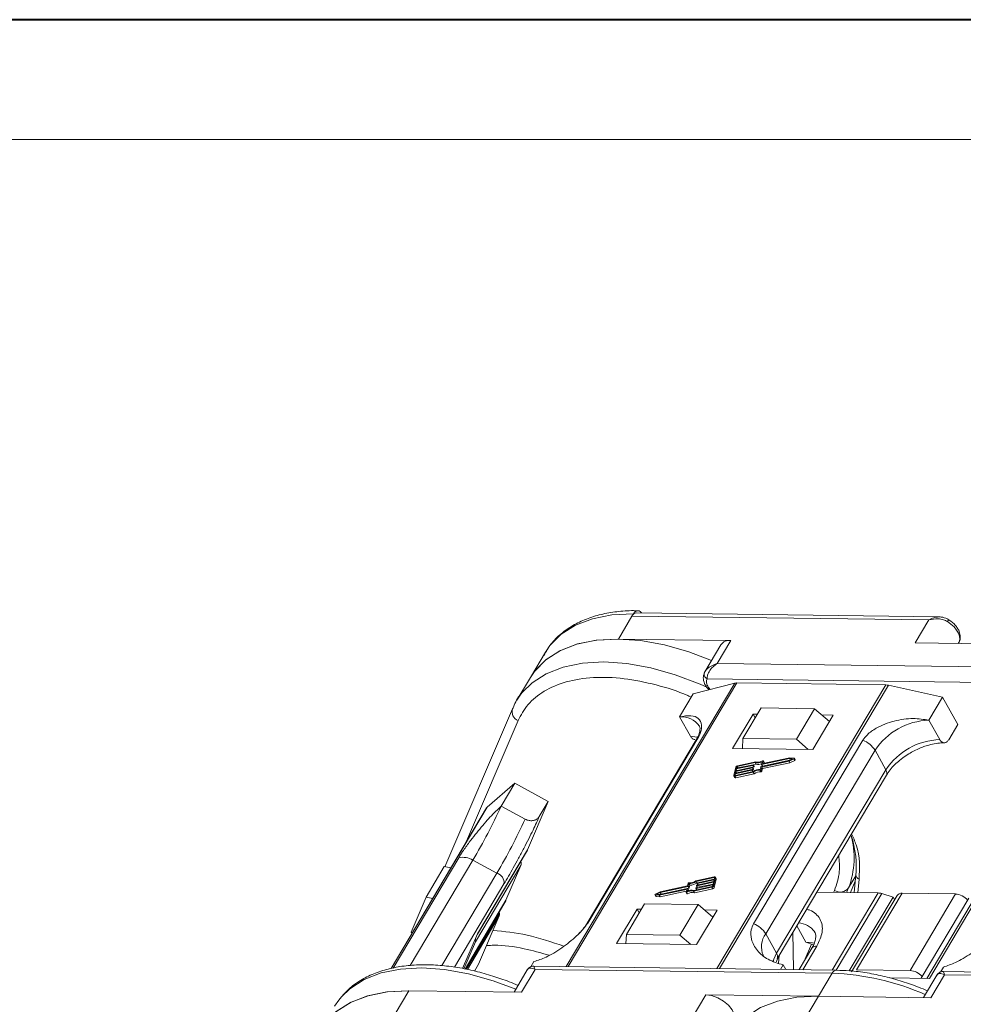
# Model space of a CAD drawing. Header units: millimetres. Extents: x 3144 to 4067, y -174 to 478.
# Tile 26 of 39: x 3503 to 3589, y 388 to 478. Entities that reach past the tile are written whole.
import ezdxf

# ---------------------------------------------------------------- set-up
doc = ezdxf.new("R2010")
doc.units = ezdxf.units.MM

msp = doc.modelspace()

# ---------------------------------------------------------------- linework, layer by layer
at = {"color": 7, "lineweight": 40}
msp.add_line((4066.314, 477.966), (3144.075, 477.966), dxfattribs=at)
at = {"color": 7, "lineweight": 13}
msp.add_line((4055.335, 466.987), (3198.97, 466.987), dxfattribs=at)
at = {"color": 7, "linetype": 'Continuous', "lineweight": 15}
for p, q in [((3557.443, 421.148), (3558.695, 423.253)), ((3558.695, 423.253), (3558.821, 423.463)), ((3558.695, 423.253), (3585.931, 422.893)), ((3586.869, 423.174), (3559.107, 423.54)), ((3585.931, 422.893), (3584.678, 420.789)), ((3567.761, 421.012), (3557.443, 421.148)), ((3566.508, 418.907), (3567.761, 421.012)), ((3566.84, 420.61), (3565.378, 418.152)), ((3584.678, 420.789), (3594.997, 420.652)), ((3588.621, 420.737), (3588.656, 420.796)), ((3550.763, 419.945), (3549.385, 417.63)), ((3593.744, 418.548), (3566.508, 418.907)), ((3549.385, 417.63), (3548.132, 415.525)), ((3565.4, 418.187), (3565.302, 417.939)), ((3593.726, 417.134), (3565.577, 417.505)), ((3568.117, 417.093), (3552.645, 391.098)), ((3552.831, 391.096), (3568.318, 417.115)), ((3564.316, 416.107), (3568.117, 417.093)), ((3581.978, 416.935), (3566.491, 390.915)), ((3566.735, 390.912), (3582.207, 416.907)), ((3568.318, 417.115), (3581.978, 416.935)), ((3582.207, 416.907), (3587.176, 415.805)), ((3563.064, 414.002), (3564.316, 416.107)), ((3587.176, 415.805), (3585.923, 413.701)), ((3587.176, 415.805), (3588.572, 413.312)), ((3547.74, 414.753), (3541.538, 400.257)), ((3547.74, 414.753), (3547.78, 414.832)), ((3570.546, 414.823), (3568.875, 412.017)), ((3575.444, 414.758), (3570.546, 414.823)), ((3573.774, 411.952), (3575.444, 414.758)), ((3575.444, 414.758), (3576.808, 413.593)), ((3563.064, 414.002), (3564.061, 412.221)), ((3569.804, 414.267), (3567.924, 411.11)), ((3570.212, 414.262), (3569.804, 414.267)), ((3569.804, 414.267), (3570.003, 413.911)), ((3575.272, 411.013), (3577.151, 414.17)), ((3577.151, 414.17), (3576.116, 414.184)), ((3548.242, 413.658), (3543.425, 402.399)), ((3586.92, 411.919), (3585.923, 413.701)), ((3587.737, 411.909), (3588.572, 413.312)), ((3554.724, 395.227), (3564.746, 412.065)), ((3568.875, 412.017), (3568.82, 411.098)), ((3573.774, 411.952), (3568.875, 412.017)), ((3574.866, 411.018), (3573.774, 411.952)), ((3564.595, 411.904), (3554.572, 395.065)), ((3567.924, 411.11), (3575.272, 411.013)), ((3579.869, 411.866), (3569.846, 395.028)), ((3573.141, 410.187), (3570.587, 409.638)), ((3573.174, 410.255), (3570.687, 409.72)), ((3570.965, 394.099), (3580.987, 410.937)), ((3573.096, 409.997), (3573.418, 410.157)), ((3573.098, 409.938), (3573.536, 410.154)), ((3573.418, 410.157), (3573.141, 410.187)), ((3573.215, 410.056), (3573.141, 410.187)), ((3573.55, 410.213), (3573.174, 410.255)), ((3573.536, 410.154), (3573.616, 410.012)), ((3573.647, 410.061), (3573.567, 410.203)), ((3581.984, 409.156), (3580.987, 410.937)), ((3568.209, 409.398), (3568.027, 408.637)), ((3569.732, 409.334), (3568.195, 409.004)), ((3568.21, 409.067), (3569.747, 409.398)), ((3568.248, 409.226), (3568.21, 409.067)), ((3569.785, 409.556), (3568.248, 409.226)), ((3568.323, 409.092), (3568.248, 409.226)), ((3568.263, 409.289), (3569.8, 409.62)), ((3568.294, 409.416), (3568.263, 409.289)), ((3568.354, 409.309), (3568.294, 409.416)), ((3569.999, 409.813), (3568.344, 409.457)), ((3568.344, 409.457), (3568.419, 409.323)), ((3570.041, 409.882), (3568.359, 409.52)), ((3569.812, 409.192), (3569.732, 409.334)), ((3569.765, 409.387), (3569.757, 409.355)), ((3569.837, 409.212), (3569.757, 409.355)), ((3569.844, 409.251), (3569.764, 409.393)), ((3569.765, 409.392), (3569.865, 409.414)), ((3569.844, 409.244), (3569.765, 409.387)), ((3569.865, 409.414), (3569.785, 409.556)), ((3569.818, 409.608), (3569.81, 409.577)), ((3569.89, 409.434), (3569.81, 409.577)), ((3569.897, 409.473), (3569.817, 409.615)), ((3569.818, 409.614), (3570.079, 409.67)), ((3569.898, 409.466), (3569.818, 409.608)), ((3569.837, 409.212), (3569.844, 409.244)), ((3569.89, 409.434), (3569.898, 409.466)), ((3570.079, 409.67), (3569.999, 409.813)), ((3570.457, 409.183), (3570.516, 409.428)), ((3570.531, 409.154), (3570.59, 409.399)), ((3570.541, 409.448), (3573.096, 409.997)), ((3570.569, 409.65), (3570.628, 409.895)), ((3570.57, 409.643), (3570.65, 409.5)), ((3570.667, 409.496), (3570.587, 409.638)), ((3570.59, 409.399), (3573.098, 409.938)), ((3570.669, 409.256), (3570.59, 409.399)), ((3570.611, 409.011), (3570.669, 409.256)), ((3570.667, 409.496), (3573.17, 410.034)), ((3570.724, 409.96), (3570.669, 409.731)), ((3570.669, 409.256), (3573.178, 409.795)), ((3570.676, 409.72), (3570.669, 409.731)), ((3570.803, 409.832), (3570.723, 409.974)), ((3570.724, 409.96), (3570.804, 409.818)), ((3570.786, 409.741), (3570.804, 409.818)), ((3573.178, 409.795), (3573.098, 409.938)), ((3573.178, 409.795), (3573.616, 410.012)), ((3568.031, 408.596), (3568.111, 408.453)), ((3568.142, 408.782), (3568.111, 408.656)), ((3568.111, 408.656), (3568.124, 408.633)), ((3568.131, 408.57), (3569.813, 408.931)), ((3568.211, 408.427), (3568.131, 408.57)), ((3569.679, 409.113), (3568.142, 408.782)), ((3568.217, 408.648), (3568.142, 408.782)), ((3568.146, 408.633), (3569.801, 408.989)), ((3568.157, 408.846), (3569.694, 409.176)), ((3568.195, 409.004), (3568.157, 408.846)), ((3568.27, 408.87), (3568.195, 409.004)), ((3568.211, 408.427), (3569.892, 408.789)), ((3569.754, 408.979), (3569.679, 409.113)), ((3569.711, 409.165), (3569.704, 409.133)), ((3569.784, 408.991), (3569.704, 409.133)), ((3569.711, 409.17), (3569.812, 409.192)), ((3569.79, 409.029), (3569.711, 409.172)), ((3569.791, 409.022), (3569.711, 409.165)), ((3569.784, 408.991), (3569.791, 409.022)), ((3569.892, 408.789), (3569.813, 408.931)), ((3570.463, 409.112), (3570.543, 408.969)), ((3570.611, 409.011), (3570.531, 409.154)), ((3581.984, 409.156), (3571.962, 392.318)), ((3572.005, 391.817), (3582.027, 408.655)), ((3545.429, 405.732), (3547.945, 407.909)), ((3547.945, 407.909), (3546.692, 405.804)), ((3547.945, 407.909), (3551.023, 406.257)), ((3545.359, 405.648), (3536.599, 390.93)), ((3536.622, 390.935), (3545.429, 405.732)), ((3548.89, 404.624), (3546.692, 405.804)), ((3551.023, 406.257), (3549.125, 401.821)), ((3550.187, 404.854), (3551.023, 406.257)), ((3542.802, 401.077), (3536.782, 390.963)), ((3544.523, 394.083), (3549.105, 401.782)), ((3549.125, 401.821), (3544.531, 394.104)), ((3538.354, 391.195), (3544.108, 400.862)), ((3539.809, 397.462), (3541.479, 400.268)), ((3541.479, 400.268), (3542.09, 400.156)), ((3546.306, 399.682), (3544.108, 400.862)), ((3544.334, 393.368), (3548.51, 400.384)), ((3548.51, 400.384), (3547.139, 397.18)), ((3546.306, 399.682), (3541.251, 391.189)), ((3566.243, 399.324), (3564.561, 398.962)), ((3566.228, 399.26), (3564.573, 398.905)), ((3566.256, 399.21), (3566.228, 399.26)), ((3566.423, 399.155), (3566.343, 399.297)), ((3578.561, 398.317), (3579.226, 399.435)), ((3579.234, 399.512), (3579.066, 397.878)), ((3542.415, 391.044), (3546.957, 398.676)), ((3563.784, 398.495), (3561.276, 397.956)), ((3563.833, 398.445), (3561.278, 397.896)), ((3563.843, 398.74), (3563.784, 398.495)), ((3563.913, 398.303), (3563.833, 398.445)), ((3563.917, 398.71), (3563.858, 398.465)), ((3563.938, 398.323), (3563.858, 398.465)), ((3563.996, 398.568), (3563.917, 398.71)), ((3563.938, 398.323), (3563.996, 398.568)), ((3564.333, 398.012), (3566.015, 398.373)), ((3564.375, 398.081), (3566.03, 398.437)), ((3564.652, 398.762), (3564.573, 398.905)), ((3566.111, 398.604), (3564.574, 398.274)), ((3564.589, 398.337), (3566.126, 398.668)), ((3564.609, 398.507), (3564.617, 398.539)), ((3564.61, 398.5), (3564.689, 398.359)), ((3566.164, 398.826), (3564.627, 398.496)), ((3564.702, 398.361), (3564.627, 398.496)), ((3564.642, 398.559), (3566.179, 398.889)), ((3564.652, 398.762), (3564.673, 398.766)), ((3564.663, 398.729), (3564.67, 398.76)), ((3564.663, 398.722), (3564.742, 398.58)), ((3566.217, 399.048), (3564.68, 398.717)), ((3564.755, 398.583), (3564.68, 398.717)), ((3564.695, 398.781), (3566.232, 399.111)), ((3566.015, 398.373), (3566.095, 398.231)), ((3566.08, 398.477), (3566.111, 398.604)), ((3566.126, 398.668), (3566.164, 398.826)), ((3566.165, 398.496), (3566.347, 399.256)), ((3566.245, 398.353), (3566.165, 398.496)), ((3566.179, 398.889), (3566.217, 399.048)), ((3566.232, 399.111), (3566.263, 399.238)), ((3566.245, 398.353), (3566.427, 399.113)), ((3566.347, 399.256), (3566.427, 399.113)), ((3579.173, 398.926), (3578.727, 397.883)), ((3579.522, 399.11), (3579.395, 397.874)), ((3539.809, 397.462), (3538.438, 394.258)), ((3540.42, 397.35), (3539.809, 397.462)), ((3560.807, 397.69), (3560.886, 397.548)), ((3560.824, 397.681), (3561.2, 397.639)), ((3560.904, 397.538), (3560.824, 397.681)), ((3561.276, 397.956), (3560.838, 397.739)), ((3560.904, 397.538), (3561.28, 397.496)), ((3561.278, 397.896), (3560.956, 397.737)), ((3560.956, 397.737), (3561.233, 397.706)), ((3561.2, 397.639), (3563.687, 398.173)), ((3561.28, 397.496), (3561.2, 397.639)), ((3561.233, 397.706), (3563.787, 398.255)), ((3561.358, 397.754), (3561.278, 397.896)), ((3561.28, 397.496), (3563.668, 398.01)), ((3561.284, 397.717), (3561.358, 397.754)), ((3561.358, 397.754), (3563.913, 398.303)), ((3563.65, 397.933), (3563.705, 398.162)), ((3563.651, 397.919), (3563.731, 397.777)), ((3563.701, 398.148), (3563.687, 398.173)), ((3563.783, 397.775), (3563.704, 397.917)), ((3563.805, 398.244), (3563.746, 397.999)), ((3563.884, 398.108), (3563.804, 398.251)), ((3563.884, 398.101), (3563.805, 398.244)), ((3563.872, 398.049), (3563.884, 398.101)), ((3564.413, 397.869), (3564.333, 398.012)), ((3564.413, 397.869), (3566.095, 398.231)), ((3564.556, 398.285), (3564.564, 398.317)), ((3564.557, 398.278), (3564.636, 398.137)), ((3564.649, 398.14), (3564.574, 398.274)), ((3575.639, 397.923), (3581.27, 397.849)), ((3581.27, 397.849), (3577.06, 390.776)), ((3577.185, 397.903), (3577.263, 398.087)), ((3577.422, 390.771), (3581.602, 397.794)), ((3578.377, 397.887), (3578.561, 398.317)), ((3582.647, 397.477), (3578.622, 390.714)), ((3583.008, 397.619), (3578.832, 390.603)), ((3579.292, 390.804), (3583.468, 397.82)), ((3582.647, 397.477), (3581.602, 397.794)), ((3582.781, 397.238), (3582.647, 397.477)), ((3583.468, 397.82), (3588.367, 397.756)), ((3588.367, 397.756), (3584.191, 390.739)), ((3590.29, 397.68), (3585.727, 390.012)), ((3585.971, 390.009), (3590.565, 397.727)), ((3547.139, 397.18), (3543.384, 390.87)), ((3543.387, 390.869), (3547.119, 397.14)), ((3547.119, 397.14), (3547.139, 397.18)), ((3559.855, 396.862), (3558.185, 394.055)), ((3559.855, 396.862), (3564.754, 396.797)), ((3563.084, 393.991), (3564.754, 396.797)), ((3564.754, 396.797), (3566.117, 395.632)), ((3585.202, 390.019), (3589.587, 397.386)), ((3546.546, 395.974), (3543.494, 390.847)), ((3543.598, 390.826), (3546.524, 395.742)), ((3546.524, 395.742), (3544.626, 391.306)), ((3546.546, 395.974), (3546.519, 396.132)), ((3559.155, 396.376), (3557.276, 393.219)), ((3559.563, 396.371), (3559.155, 396.376)), ((3559.155, 396.376), (3559.354, 396.02)), ((3564.623, 393.122), (3566.503, 396.279)), ((3566.503, 396.279), (3565.342, 396.294)), ((3573.798, 394.829), (3574.631, 393.34)), ((3538.438, 394.258), (3538.526, 394.169)), ((3544.531, 394.104), (3543.167, 390.914)), ((3558.134, 393.208), (3558.185, 394.055)), ((3558.185, 394.055), (3563.084, 393.991)), ((3564.092, 393.129), (3563.084, 393.991)), ((3570.965, 394.099), (3571.962, 392.318)), ((3572.196, 392.121), (3573.449, 394.225)), ((3573.441, 394.23), (3573.449, 394.225)), ((3573.449, 394.225), (3573.507, 390.823)), ((3543.275, 390.892), (3544.334, 393.368)), ((3557.276, 393.219), (3564.623, 393.122)), ((3574.36, 390.812), (3575.647, 392.973)), ((3574.487, 391.598), (3575.153, 393.153)), ((3574.631, 393.34), (3575.339, 393.087)), ((3572.143, 391.406), (3572.196, 392.121)), ((3572.196, 392.121), (3572.188, 392.125)), ((3575.186, 392.772), (3574.022, 390.816)), ((3544.626, 391.306), (3544.26, 390.691)), ((3549.42, 391.079), (3549.701, 391.551)), ((3577.453, 390.771), (3549.691, 391.137)), ((3572.316, 390.839), (3572.56, 391.249)), ((3572.56, 391.249), (3572.793, 390.832)), ((3549.094, 390.793), (3547.876, 388.747)), ((3548.552, 388.738), (3549.805, 390.843)), ((3549.805, 390.843), (3577.041, 390.483)), ((3577.041, 390.483), (3575.788, 388.379)), ((3584.191, 390.739), (3579.292, 390.804)), ((3586.648, 390.298), (3585.43, 388.252)), ((3586.107, 388.243), (3587.359, 390.347)), ((3586.974, 390.584), (3587.255, 391.056)), ((3615.007, 390.276), (3587.246, 390.642)), ((3587.359, 390.347), (3614.595, 389.988)), ((3582.33, 390.057), (3585.971, 390.009)), ((3536.981, 386.769), (3538.233, 388.874)), ((3538.233, 388.874), (3548.552, 388.738)), ((3565.469, 388.515), (3564.216, 386.41)), ((3575.788, 388.379), (3565.469, 388.515)), ((3574.535, 386.274), (3575.788, 388.379)), ((3575.788, 388.379), (3586.107, 388.243))]:
    msp.add_line(p, q, dxfattribs=at)
at = {"color": 7, "linetype": 'Continuous', "lineweight": 15, "flags": 128}
for points in [[(3558.821, 423.463), (3556.858, 423.363), (3555.078, 423.011), (3553.516, 422.414), (3552.205, 421.586), (3551.17, 420.541), (3550.763, 419.945)], [(3588.656, 420.796), (3588.707, 420.901), (3588.754, 421.139), (3588.728, 421.404), (3588.628, 421.686), (3588.46, 421.973), (3588.23, 422.255), (3587.947, 422.518), (3587.623, 422.753)], [(3587.718, 422.94), (3587.72, 422.941), (3587.722, 422.939)], [(3565.994, 419.187), (3563.923, 419.971), (3561.666, 420.609), (3559.465, 421.004), (3557.366, 421.149), (3555.41, 421.039), (3553.637, 420.678), (3552.084, 420.072), (3550.782, 419.235), (3549.758, 418.182), (3549.385, 417.63)], [(3557.443, 421.148), (3555.48, 421.048), (3553.7, 420.696), (3552.138, 420.099), (3550.826, 419.27), (3549.791, 418.226), (3549.385, 417.63)], [(3565.619, 416.693), (3564.937, 416.999), (3562.67, 417.867), (3560.413, 418.504), (3558.213, 418.9), (3556.113, 419.044), (3554.157, 418.934), (3552.384, 418.573), (3550.831, 417.967), (3549.529, 417.13), (3548.636, 416.243)], [(3548.636, 416.243), (3548.505, 416.077), (3548.132, 415.525)], [(3564.729, 412.145), (3564.666, 412.159), (3564.061, 412.221)], [(3564.746, 412.065), (3564.659, 411.989), (3564.595, 411.904)], [(3573.55, 410.213), (3573.559, 410.21), (3573.566, 410.205), (3573.569, 410.198), (3573.569, 410.189), (3573.565, 410.18), (3573.558, 410.17), (3573.548, 410.162), (3573.536, 410.154)], [(3569.747, 409.398), (3569.751, 409.398), (3569.755, 409.398), (3569.758, 409.398), (3569.761, 409.396), (3569.763, 409.395), (3569.764, 409.392), (3569.765, 409.39), (3569.765, 409.387)], [(3569.8, 409.62), (3569.804, 409.62), (3569.808, 409.62), (3569.812, 409.619), (3569.814, 409.618), (3569.816, 409.616), (3569.818, 409.614), (3569.818, 409.611), (3569.818, 409.608)], [(3570.587, 409.638), (3570.583, 409.638), (3570.579, 409.638), (3570.576, 409.639), (3570.573, 409.64), (3570.571, 409.642), (3570.57, 409.644), (3570.569, 409.647), (3570.569, 409.65)], [(3570.669, 409.731), (3570.669, 409.728), (3570.67, 409.726), (3570.671, 409.723), (3570.673, 409.721), (3570.676, 409.72), (3570.679, 409.719), (3570.683, 409.719), (3570.687, 409.72)], [(3570.671, 409.976), (3570.681, 409.981), (3570.692, 409.984), (3570.702, 409.984), (3570.711, 409.983), (3570.718, 409.98), (3570.723, 409.975), (3570.725, 409.968), (3570.724, 409.96)], [(3570.804, 409.818), (3570.805, 409.826), (3570.803, 409.832)], [(3573.616, 410.012), (3573.627, 410.019), (3573.637, 410.028), (3573.645, 410.037), (3573.649, 410.047), (3573.649, 410.055), (3573.647, 410.061)], [(3568.131, 408.57), (3568.107, 408.566), (3568.084, 408.567), (3568.064, 408.571), (3568.048, 408.578), (3568.035, 408.589), (3568.028, 408.603), (3568.025, 408.619), (3568.027, 408.637)], [(3568.111, 408.656), (3568.111, 408.65), (3568.112, 408.644), (3568.114, 408.64), (3568.118, 408.636), (3568.124, 408.633), (3568.131, 408.632), (3568.138, 408.632), (3568.146, 408.633)], [(3569.694, 409.176), (3569.698, 409.177), (3569.702, 409.177), (3569.705, 409.176), (3569.708, 409.175), (3569.71, 409.173), (3569.711, 409.171), (3569.712, 409.168), (3569.711, 409.165)], [(3569.781, 408.984), (3569.782, 408.987), (3569.784, 408.991)], [(3549.105, 401.782), (3549.113, 401.797), (3549.125, 401.821)], [(3566.263, 399.238), (3566.263, 399.244), (3566.262, 399.249), (3566.26, 399.254), (3566.256, 399.257), (3566.25, 399.26), (3566.244, 399.261), (3566.236, 399.261), (3566.228, 399.26)], [(3566.243, 399.324), (3566.267, 399.327), (3566.29, 399.327), (3566.31, 399.323), (3566.326, 399.315), (3566.339, 399.304), (3566.347, 399.29), (3566.349, 399.274), (3566.347, 399.256)], [(3564.627, 398.496), (3564.623, 398.495), (3564.619, 398.495), (3564.616, 398.496), (3564.613, 398.497), (3564.611, 398.499), (3564.61, 398.501), (3564.609, 398.504), (3564.609, 398.507)], [(3564.68, 398.717), (3564.676, 398.717), (3564.672, 398.717), (3564.669, 398.717), (3564.666, 398.719), (3564.664, 398.721), (3564.663, 398.723), (3564.662, 398.726), (3564.663, 398.729)], [(3560.824, 397.681), (3560.815, 397.683), (3560.808, 397.688), (3560.805, 397.695), (3560.805, 397.704), (3560.809, 397.714), (3560.817, 397.723), (3560.826, 397.732), (3560.838, 397.739)], [(3563.704, 397.917), (3563.693, 397.913), (3563.682, 397.91), (3563.672, 397.909), (3563.663, 397.91), (3563.656, 397.914), (3563.651, 397.919), (3563.649, 397.925), (3563.65, 397.933)], [(3563.705, 398.162), (3563.705, 398.165), (3563.705, 398.168), (3563.703, 398.17), (3563.701, 398.172), (3563.698, 398.173), (3563.695, 398.174), (3563.691, 398.174), (3563.687, 398.173)], [(3563.731, 397.777), (3563.731, 397.776), (3563.736, 397.771), (3563.743, 397.768), (3563.752, 397.767), (3563.762, 397.767), (3563.773, 397.77), (3563.783, 397.775)], [(3563.787, 398.255), (3563.791, 398.256), (3563.795, 398.256), (3563.798, 398.255), (3563.801, 398.254), (3563.803, 398.252), (3563.805, 398.249), (3563.805, 398.247), (3563.805, 398.244)], [(3564.574, 398.274), (3564.57, 398.273), (3564.566, 398.273), (3564.563, 398.274), (3564.56, 398.275), (3564.558, 398.277), (3564.556, 398.279), (3564.556, 398.282), (3564.556, 398.285)], [(3575.418, 393.234), (3575.236, 393.278), (3574.631, 393.34)], [(3571.962, 392.318), (3571.699, 391.769), (3571.634, 391.563)], [(3572.196, 392.121), (3571.985, 391.65), (3571.934, 391.539)], [(3532.048, 388.316), (3532.826, 389.066), (3534.128, 389.903), (3535.681, 390.509), (3537.453, 390.87), (3539.409, 390.98), (3541.509, 390.835), (3543.709, 390.44), (3545.966, 389.802), (3548.038, 389.018)], [(3530.176, 385.356), (3530.549, 385.908), (3531.573, 386.961), (3532.875, 387.798), (3534.428, 388.404), (3536.2, 388.765), (3538.156, 388.875), (3538.233, 388.874)], [(3530.176, 385.356), (3530.582, 385.952), (3531.617, 386.996), (3532.929, 387.825), (3534.491, 388.422), (3536.271, 388.774), (3538.233, 388.874)], [(3565.469, 388.515), (3566, 388.442), (3566.556, 388.242), (3567.085, 387.934), (3567.538, 387.547), (3567.871, 387.118), (3568.054, 386.686), (3568.07, 386.291), (3567.986, 386.067)], [(3531.429, 387.461), (3531.802, 388.013), (3532.048, 388.316)], [(3567.73, 384.861), (3568.137, 385.457), (3569.172, 386.501), (3570.484, 387.33), (3572.046, 387.927), (3573.826, 388.279), (3575.788, 388.379)]]:
    msp.add_lwpolyline(points, dxfattribs=at)
at = {"color": 7, "linetype": 'Continuous', "lineweight": 15}
for centre, radius, start, end in [((3559.151, 423.039), 0.503, 94.93467, 154.85936), ((3586.731, 423.346), 1.071, 326.35871, 337.63089), ((3567.635, 420.044), 0.975, 82.58695, 144.58616), ((3565.752, 417.913), 0.444, 155.44234, 246.7351), ((3568.301, 416.353), 0.762, 88.71486, 103.94659), ((3581.956, 415.804), 1.132, 77.19266, 88.88778), ((3548.588, 414.479), 0.891, 162.1026, 247.14097), ((3563.234, 411.997), 2.012, 34.97651, 94.86365), ((3586.122, 407.556), 6.148, 91.85146, 146.63211), ((3587.119, 405.775), 6.148, 91.85146, 146.63211), ((3579.034, 409.724), 2.299, 31.86296, 68.72336), ((3568.394, 409.324), 0.199, 100.13345, 158.28269), ((3568.355, 409.391), 0.0664, 100.13345, 158.28269), ((3569.726, 409.367), 0.0332, 280.13345, 338.28269), ((3569.779, 409.589), 0.0332, 280.13345, 338.28269), ((3569.806, 409.225), 0.0332, 280.13345, 338.28269), ((3569.835, 409.247), 0.00928, 343.83362, 27.82236), ((3569.859, 409.446), 0.0332, 280.13345, 338.28269), ((3569.889, 409.468), 0.00928, 343.83362, 27.82236), ((3570.202, 410.708), 0.918, 257.21693, 297.64361), ((3570.243, 410.681), 0.825, 255.81963, 301.24295), ((3570.278, 410.511), 0.864, 256.65483, 290.57082), ((3570.547, 409.416), 0.0332, 100.13345, 158.28269), ((3570.661, 409.51), 0.0147, 219.38216, 291.31431), ((3568.179, 408.509), 0.0882, 219.38216, 291.31431), ((3569.673, 409.145), 0.0332, 280.13345, 338.28269), ((3569.782, 409.025), 0.00928, 343.83362, 27.82236), ((3570.44, 408.038), 1.145, 89.11156, 123.86502), ((3570.384, 408.138), 0.978, 85.32254, 125.72777), ((3570.463, 407.995), 0.978, 85.32254, 125.72777), ((3570.469, 409.178), 0.0666, 265.08198, 338.22439), ((3570.549, 409.036), 0.0666, 265.08198, 338.22439), ((3581.599, 408.871), 0.48, 333.29813, 36.49761), ((3500.752, 426.678), 50.46, 329.22879, 335.56462), ((3545.654, 405.471), 0.344, 130.6838, 149.11278), ((3502.95, 425.498), 50.46, 329.22879, 335.56462), ((3571.287, 401.072), 7.777, 339.2571, 15.77474), ((3543.192, 399.376), 1.745, 58.35179, 102.90151), ((3548.06, 400.546), 0.478, 340.11005, 25.49014), ((3545.991, 398.765), 0.97, 354.76963, 71.05666), ((3579.633, 399.494), 0.4, 177.51122, 253.85873), ((3563.827, 398.478), 0.0332, 280.13345, 338.28269), ((3563.905, 398.715), 0.0666, 85.08198, 158.22439), ((3563.991, 399.756), 0.978, 265.32254, 305.72777), ((3563.934, 399.856), 1.145, 269.11156, 303.86502), ((3564.014, 399.713), 1.145, 269.11156, 303.86502), ((3564.648, 398.526), 0.0332, 100.13345, 158.28269), ((3564.701, 398.748), 0.0332, 100.13345, 158.28269), ((3565.98, 398.569), 0.199, 280.13345, 338.28269), ((3566.019, 398.502), 0.0664, 280.13345, 338.28269), ((3566.374, 399.129), 0.0557, 343.83362, 27.82236), ((3560.904, 397.559), 0.0209, 212.10887, 269.29606), ((3564.131, 397.212), 0.825, 75.81963, 121.24295), ((3564.172, 397.186), 0.918, 77.21693, 117.64361), ((3564.211, 397.07), 0.825, 75.81963, 121.24295), ((3563.876, 398.104), 0.00928, 343.83362, 27.82236), ((3563.907, 398.335), 0.0332, 280.13345, 338.28269), ((3564.595, 398.304), 0.0332, 100.13345, 158.28269), ((3566.06, 398.427), 0.199, 280.13345, 338.28269), ((3577.788, 398.903), 0.97, 237.27277, 322.81793), ((3581.24, 396.64), 1.21, 72.60466, 88.58202), ((3583.412, 397.32), 0.503, 83.62421, 143.5489), ((3588.275, 396.209), 1.549, 39.39998, 86.5962), ((3546.143, 395.895), 0.41, 338.10114, 11.09746), ((3555.019, 394.798), 0.521, 124.53354, 150.01461), ((3569.012, 392.885), 2.299, 31.86296, 68.72336), ((3573.879, 393.2), 1.903, 34.29758, 87.55752), ((3572.538, 392.911), 1.971, 142.93475, 204.26513), ((3543.912, 393.526), 0.451, 339.44996, 17.41581), ((3575.591, 392.474), 0.503, 83.62421, 143.5489), ((3571.546, 392.029), 0.506, 336.16518, 34.75455), ((3577.487, 390.282), 0.49, 92.98828, 155.65188), ((3576.235, 367.337), 23.161, 66.17146, 88.00664), ((3584.089, 389.173), 1.569, 39.72824, 86.26793)]:
    msp.add_arc(centre, radius, start, end, dxfattribs=at)
for points, knots in [([(3559.24, 423.736), (3559.106, 423.742), (3558.434, 423.772), (3557.292, 423.674), (3555.835, 423.43), (3554.484, 423.008), (3553.246, 422.417), (3552.151, 421.64), (3551.235, 420.724), (3550.813, 419.992), (3550.612, 419.643)], [0, 0, 0, 0, 0.033545, 0.168102, 0.30407, 0.441432, 0.580484, 0.721952, 0.867301, 1, 1, 1, 1]), ([(3558.821, 423.463), (3558.872, 423.534), (3558.975, 423.676), (3559.169, 423.764), (3559.364, 423.74), (3559.505, 423.646), (3559.567, 423.554), (3559.58, 423.534)], [0, 0, 0, 0, 0.2340577, 0.4681155, 0.7021732, 0.936231, 1, 1, 1, 1]), ([(3585.931, 422.893), (3586.074, 422.971), (3586.36, 423.126), (3586.671, 423.158), (3586.826, 423.174)], [0, 0, 0, 0, 0.501249, 1, 1, 1, 1]), ([(3587.623, 422.753), (3587.504, 422.814), (3587.241, 422.948), (3586.648, 423.038), (3586.212, 422.95), (3585.931, 422.893)], [0, 0, 0, 0, 0.227063, 0.501587, 1, 1, 1, 1]), ([(3587.722, 422.939), (3587.552, 423.021), (3587.279, 423.152), (3586.982, 423.168), (3586.87, 423.174)], [0, 0, 0, 0, 0.623427, 1, 1, 1, 1]), ([(3588.521, 422.166), (3588.513, 422.182), (3588.441, 422.313), (3588.17, 422.616), (3587.842, 422.848), (3587.636, 422.993)], [0, 0, 0, 0, 0.046727, 0.402061, 1, 1, 1, 1]), ([(3588.696, 421.823), (3588.692, 421.839), (3588.668, 421.96), (3588.589, 422.071), (3588.521, 422.166)], [0, 0, 0, 0, 0.1406647, 1, 1, 1, 1]), ([(3588.632, 420.79), (3588.655, 420.816), (3588.785, 420.97), (3588.837, 421.354), (3588.742, 421.67), (3588.696, 421.823)], [0, 0, 0, 0, 0.09791, 0.565135, 1, 1, 1, 1]), ([(3565.349, 418.097), (3565.393, 418.17), (3565.49, 418.33), (3565.854, 418.65), (3566.252, 418.806), (3566.508, 418.907)], [0, 0, 0, 0, 0.227063, 0.501587, 1, 1, 1, 1]), ([(3566.508, 418.907), (3566.376, 418.813), (3566.111, 418.625), (3565.805, 418.245), (3565.603, 417.841), (3565.585, 417.612), (3565.577, 417.505)], [0, 0, 0, 0, 0.251519, 0.501784, 0.765632, 1, 1, 1, 1]), ([(3564.136, 415.804), (3564.03, 415.854), (3562.97, 416.358), (3560.859, 416.991), (3557.914, 417.597), (3555.103, 417.689), (3552.613, 417.295), (3550.599, 416.434), (3549.089, 415.225), (3548.519, 414.17), (3548.242, 413.658)], [0, 0, 0, 0, 0.015254, 0.152904, 0.296277, 0.442692, 0.589107, 0.732479, 0.870129, 1, 1, 1, 1]), ([(3565.336, 418.067), (3565.287, 417.91), (3565.186, 417.587), (3565.313, 417.124), (3565.511, 416.753), (3565.679, 416.565), (3565.755, 416.48)], [0, 0, 0, 0, 0.294797, 0.60634, 0.822695, 1, 1, 1, 1]), ([(3565.577, 417.505), (3565.557, 417.449), (3565.517, 417.338), (3565.528, 417.139), (3565.591, 416.929), (3565.703, 416.715), (3565.815, 416.577), (3565.87, 416.51)], [0, 0, 0, 0, 0.201815, 0.403809, 0.605541, 0.807623, 1, 1, 1, 1]), ([(3548.701, 416.319), (3548.676, 416.293), (3548.326, 415.935), (3547.995, 415.404), (3547.806, 414.853), (3547.767, 414.74)], [0, 0, 0, 0, 0.057329, 0.80754, 1, 1, 1, 1]), ([(3564.746, 412.065), (3564.835, 412.239), (3565.066, 412.688), (3565.116, 413.343), (3564.836, 413.902), (3564.144, 414.191), (3563.427, 414.066), (3563.064, 414.002)], [0, 0, 0, 0, 0.109672, 0.284648, 0.519248, 0.75632, 1, 1, 1, 1]), ([(3585.923, 413.701), (3585.453, 413.771), (3584.426, 413.926), (3582.708, 413.682), (3581.262, 413.11), (3580.303, 412.455), (3579.996, 412.038), (3579.869, 411.866)], [0, 0, 0, 0, 0.219162, 0.4791659, 0.7354888, 0.890617, 1, 1, 1, 1]), ([(3564.877, 413.15), (3564.884, 413.141), (3564.919, 413.095), (3564.942, 412.989), (3564.929, 412.688), (3564.821, 412.31), (3564.652, 412.019), (3564.582, 411.9)], [0, 0, 0, 0, 0.0678944, 0.3455311, 0.5918392, 0.8324409, 1, 1, 1, 1]), ([(3564.061, 412.221), (3564.11, 412.15), (3564.209, 412.009), (3564.355, 411.92), (3564.437, 411.932), (3564.455, 411.934)], [0, 0, 0, 0, 0.4389656, 0.8779311, 1, 1, 1, 1]), ([(3587.737, 411.909), (3587.685, 411.838), (3587.583, 411.696), (3587.389, 411.608), (3587.193, 411.63), (3587.031, 411.747), (3586.952, 411.87), (3586.92, 411.919)], [0, 0, 0, 0, 0.214694, 0.429388, 0.644082, 0.858775, 1, 1, 1, 1]), ([(3584.328, 410.759), (3584.667, 410.931), (3585.141, 411.171), (3585.849, 411.409), (3586.421, 411.549), (3586.952, 411.624), (3587.223, 411.614), (3587.315, 411.61)], [0, 0, 0, 0, 0.329174, 0.461516, 0.675703, 0.889596, 1, 1, 1, 1]), ([(3582.042, 408.657), (3582.14, 408.816), (3582.337, 409.136), (3582.765, 409.601), (3583.255, 410.043), (3583.771, 410.43), (3584.155, 410.657), (3584.328, 410.759)], [0, 0, 0, 0, 0.214222, 0.430158, 0.6113, 0.825285, 1, 1, 1, 1]), ([(3546.692, 405.804), (3546.445, 405.576), (3545.907, 405.079), (3544.875, 403.918), (3543.911, 402.701), (3543.2, 401.715), (3542.919, 401.264), (3542.802, 401.077)], [0, 0, 0, 0, 0.219162, 0.479166, 0.735489, 0.890617, 1, 1, 1, 1]), ([(3546.957, 398.676), (3547.235, 399.153), (3547.663, 399.887), (3548.291, 401.037), (3548.773, 401.943), (3549.226, 402.824), (3549.752, 403.883), (3550.016, 404.471), (3550.187, 404.854)], [0, 0, 0, 0, 0.239457, 0.368361, 0.5, 0.631639, 0.760543, 1, 1, 1, 1]), ([(3550.187, 404.854), (3550.131, 404.78), (3550.017, 404.633), (3549.741, 404.504), (3549.423, 404.465), (3549.126, 404.514), (3548.957, 404.593), (3548.89, 404.624)], [0, 0, 0, 0, 0.214694, 0.429388, 0.644082, 0.858775, 1, 1, 1, 1]), ([(3578.775, 403.191), (3578.775, 403.191), (3578.949, 402.739), (3579.128, 401.866), (3579.305, 400.625), (3579.25, 399.874), (3579.224, 399.516)], [0, 0, 0, 0, 0.0004402, 0.3404304, 0.6854997, 1, 1, 1, 1]), ([(3578.833, 403.289), (3578.985, 402.946), (3579.646, 401.459), (3579.576, 400.131), (3579.522, 399.11)], [0, 0, 0, 0, 0.230572, 1, 1, 1, 1]), ([(3577.263, 398.087), (3577.46, 398.646), (3577.807, 399.631), (3577.699, 400.8), (3577.653, 401.306)], [0, 0, 0, 0, 0.56635, 1, 1, 1, 1]), ([(3575.647, 392.973), (3575.855, 393.416), (3576.175, 394.096), (3576.151, 394.918), (3575.962, 395.49), (3575.566, 395.94), (3575.163, 396.259), (3574.801, 396.315), (3574.692, 396.331)], [0, 0, 0, 0, 0.293282, 0.451161, 0.61239, 0.773619, 0.931498, 1, 1, 1, 1]), ([(3549.701, 391.551), (3550.064, 391.67), (3550.859, 391.931), (3552.25, 392.758), (3553.467, 393.741), (3554.307, 394.607), (3554.602, 395.045), (3554.724, 395.227)], [0, 0, 0, 0, 0.219162, 0.4791659, 0.7354888, 0.890617, 1, 1, 1, 1]), ([(3554.56, 395.061), (3554.536, 395.016), (3554.419, 394.796), (3554.167, 394.471), (3553.904, 394.211), (3553.834, 394.142)], [0, 0, 0, 0, 0.156523, 0.775539, 1, 1, 1, 1]), ([(3569.846, 395.028), (3569.763, 394.845), (3569.545, 394.371), (3569.619, 393.496), (3570.122, 392.539), (3571.128, 391.689), (3572.078, 391.397), (3572.56, 391.249)], [0, 0, 0, 0, 0.109672, 0.284648, 0.519248, 0.75632, 1, 1, 1, 1]), ([(3545.953, 394.408), (3546.985, 394.31), (3549.078, 394.112), (3551.311, 393.352), (3552.444, 392.967)], [0, 0, 0, 0, 0.492906, 1, 1, 1, 1]), ([(3575.438, 394.262), (3575.466, 394.219), (3575.54, 394.106), (3575.566, 393.835), (3575.487, 393.41), (3575.358, 393.042), (3575.203, 392.817), (3575.171, 392.77)], [0, 0, 0, 0, 0.169767, 0.442992, 0.691877, 0.935537, 1, 1, 1, 1]), ([(3587.255, 391.056), (3587.619, 391.175), (3588.413, 391.436), (3589.805, 392.263), (3591.021, 393.246), (3591.862, 394.111), (3592.157, 394.55), (3592.279, 394.732)], [0, 0, 0, 0, 0.219162, 0.4791659, 0.7354888, 0.890617, 1, 1, 1, 1]), ([(3551.097, 392.133), (3550.332, 392.351), (3548.604, 392.845), (3546.658, 393.101), (3545.593, 393.04), (3545.362, 393.027)], [0, 0, 0, 0, 0.383478, 0.866267, 1, 1, 1, 1]), ([(3548.245, 389.366), (3547.972, 389.482), (3547.203, 389.81), (3545.893, 390.256), (3544.314, 390.701), (3542.693, 391.032), (3541.074, 391.234), (3539.485, 391.292), (3537.954, 391.197), (3536.502, 390.943), (3535.148, 390.525), (3533.917, 389.929), (3532.885, 389.229), (3532.366, 388.653), (3532.136, 388.398)], [0, 0, 0, 0, 0.04253, 0.120186, 0.202809, 0.288259, 0.375726, 0.464621, 0.554614, 0.645552, 0.737421, 0.830421, 0.925037, 1, 1, 1, 1]), ([(3549.689, 391.137), (3549.616, 391.132), (3549.492, 391.123), (3549.284, 391.024), (3549.189, 390.914), (3549.138, 390.854)], [0, 0, 0, 0, 0.389383, 0.666862, 1, 1, 1, 1]), ([(3549.691, 391.13), (3549.69, 391.132), (3549.689, 391.159), (3549.716, 391.066), (3549.775, 390.917), (3549.805, 390.843)], [0, 0, 0, 0, 0.044603, 0.521109, 1, 1, 1, 1]), ([(3549.063, 390.735), (3549.098, 390.793), (3549.178, 390.923), (3549.399, 391.002), (3549.646, 390.905), (3549.805, 390.843)], [0, 0, 0, 0, 0.227072, 0.501587, 1, 1, 1, 1]), ([(3585.799, 388.871), (3585.527, 388.987), (3584.758, 389.315), (3583.448, 389.761), (3581.868, 390.207), (3580.249, 390.534), (3578.762, 390.732), (3577.853, 390.749), (3577.46, 390.757)], [0, 0, 0, 0, 0.09618, 0.271797, 0.458648, 0.651891, 0.849695, 1, 1, 1, 1]), ([(3586.617, 390.239), (3586.653, 390.298), (3586.732, 390.428), (3586.953, 390.507), (3587.2, 390.41), (3587.359, 390.347)], [0, 0, 0, 0, 0.227072, 0.501587, 1, 1, 1, 1]), ([(3587.244, 390.642), (3587.171, 390.637), (3587.046, 390.628), (3586.838, 390.529), (3586.744, 390.419), (3586.693, 390.359)], [0, 0, 0, 0, 0.389383, 0.666862, 1, 1, 1, 1]), ([(3587.245, 390.635), (3587.245, 390.637), (3587.244, 390.664), (3587.271, 390.571), (3587.33, 390.422), (3587.359, 390.347)], [0, 0, 0, 0, 0.044603, 0.521109, 1, 1, 1, 1])]:
    msp.add_open_spline(points, degree=3, knots=knots, dxfattribs=at)

doc.saveas('drawing.dxf')
